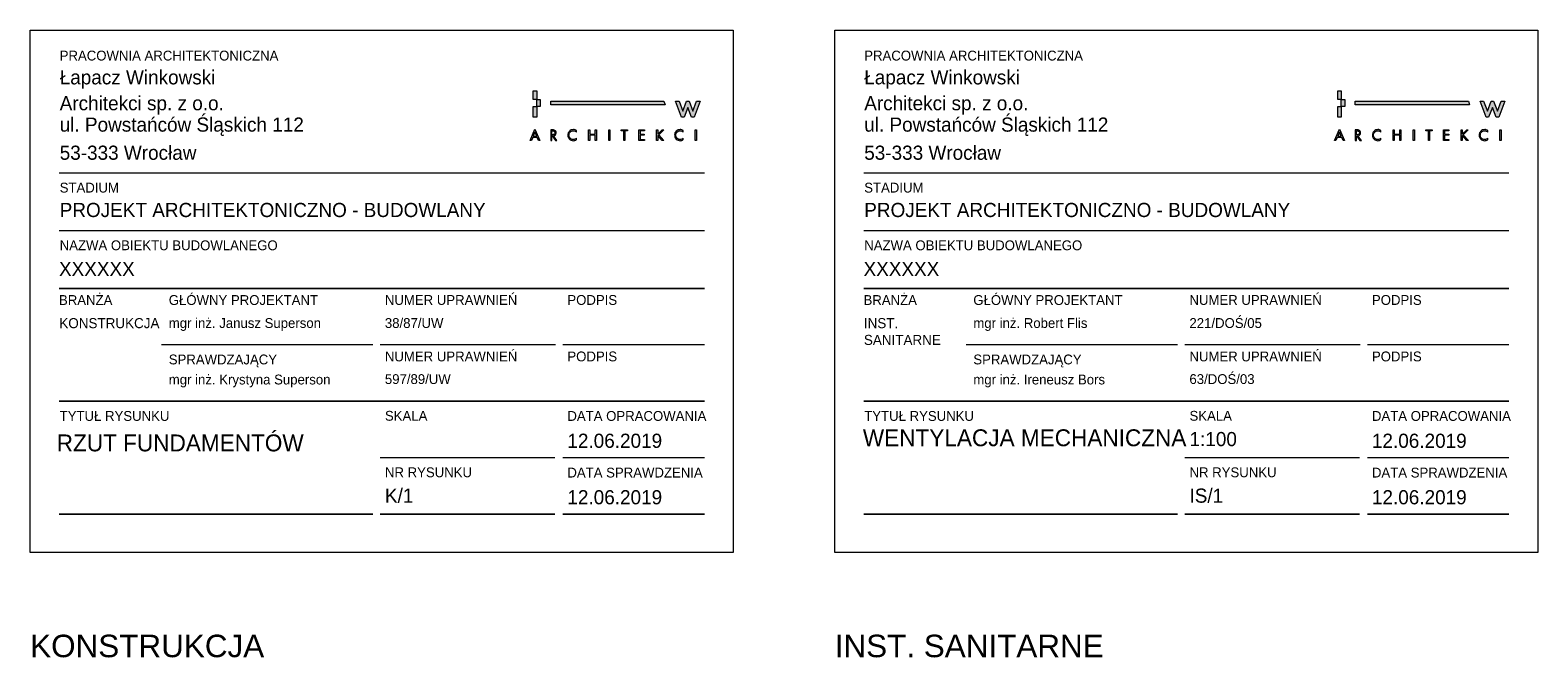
# Model space of a CAD drawing. Header units: centimetres. Extents: x 0 to 8068, y -312 to 10136.
# Tile 9 of 14: x 4441 to 4655, y 9793 to 9882. Entities that reach past the tile are written whole.
import ezdxf
from ezdxf.enums import TextEntityAlignment as Align

# ---------------------------------------------------------------- set-up
doc = ezdxf.new("R2010")
doc.units = ezdxf.units.CM
doc.layers.get('0').update_dxf_attribs({"lineweight": 13})
doc.layers.add('!_NIEDRUKOWALNE', color=213, linetype='Continuous', lineweight=13, plot=False)
doc.layers.add('0_TABELKA', color=7, linetype='Continuous', lineweight=9)
doc.layers.add('IE_SYMBOLE', color=7, linetype='Continuous', lineweight=13, true_color=0xfe0000)
doc.styles.add('100 ARIAL', font='arial.ttf', dxfattribs={"height": 16})
doc.styles.add('100 Jost1', font='txt')
doc.styles.add('200 ARIAL', font='arial.ttf', dxfattribs={"height": 32})

# ---------------------------------------------------------------- blocks, each defined once
blk = doc.blocks.new('LOGO ŁWA')
at = {"true_color": 0x224b90}
h = blk.add_hatch(color=167, dxfattribs=at)
h.paths.add_polyline_path([(6, 2.6), (2.2, 2.6), (1.1, 0), (0, 0), (4.1, 9.5), (8.2, 0), (7.1, 0)])
h.paths.add_polyline_path([(5.6, 3.5), (4.1, 7.1), (2.6, 3.5)])
edge = h.paths.add_edge_path()
edge.add_spline(control_points=[(18.4, 8.1), (18.4, 8.1), (18.4, 4.8), (18.4, 4.8), (18.4, 4.8), (18.7, 4.8), (18.7, 4.8), (19, 4.8), (19.3, 4.9), (19.5, 4.9), (19.8, 4.9), (20, 5), (20.3, 5.1), (20.5, 5.2), (20.7, 5.4), (20.8, 5.6), (20.9, 5.8), (21, 6.1), (21, 6.5), (21, 6.7), (20.9, 7), (20.8, 7.2), (20.8, 7.4), (20.7, 7.6), (20.5, 7.7), (20.4, 7.8), (20.2, 7.9), (20, 7.9), (19.8, 8), (19.6, 8), (19.4, 8.1), (19.2, 8.1), (19, 8.1), (18.7, 8.1), (18.7, 8.1), (18.4, 8.1), (18.4, 8.1)], knot_values=[0, 0, 0, 0, 1, 1, 1, 2, 2, 2, 3, 3, 3, 4, 4, 4, 5, 5, 5, 6, 6, 6, 7, 7, 7, 8, 8, 8, 9, 9, 9, 10, 10, 10, 11, 11, 11, 12, 12, 12, 12], degree=3, periodic=0)
edge = h.paths.add_edge_path()
edge.add_spline(control_points=[(18.4, 4), (18.4, 4), (18.4, 0), (18.4, 0), (18.4, 0), (17.4, 0), (17.4, 0), (17.4, 0), (17.4, 9), (17.4, 9), (17.4, 9), (18.7, 9), (18.7, 9), (19.2, 9), (19.6, 9), (19.9, 8.9), (20.3, 8.8), (20.6, 8.7), (21, 8.5), (21.3, 8.4), (21.5, 8.1), (21.7, 7.8), (21.9, 7.4), (22, 7), (22, 6.5), (22, 5.8), (21.8, 5.3), (21.4, 4.8), (21, 4.4), (20.4, 4.1), (19.7, 4), (19.7, 4), (22.6, 0), (22.6, 0), (22.6, 0), (21.4, 0), (21.4, 0), (21.4, 0), (18.6, 4), (18.6, 4), (18.6, 4), (18.4, 4), (18.4, 4)], knot_values=[0, 0, 0, 0, 1, 1, 1, 2, 2, 2, 3, 3, 3, 4, 4, 4, 5, 5, 5, 6, 6, 6, 7, 7, 7, 8, 8, 8, 9, 9, 9, 10, 10, 10, 11, 11, 11, 12, 12, 12, 13, 13, 13, 14, 14, 14, 14], degree=3, periodic=0)
edge = h.paths.add_edge_path()
edge.add_spline(control_points=[(39.2, 8.3), (39.2, 8.3), (39.2, 7), (39.2, 7), (38.5, 7.8), (37.6, 8.2), (36.5, 8.2), (35.5, 8.2), (34.7, 7.9), (33.9, 7.1), (33.2, 6.4), (32.9, 5.5), (32.9, 4.5), (32.9, 3.5), (33.2, 2.6), (34, 1.9), (34.7, 1.1), (35.5, 0.8), (36.5, 0.8), (37.5, 0.8), (38.4, 1.2), (39.2, 2), (39.2, 2), (39.2, 0.7), (39.2, 0.7), (38.4, 0.1), (37.5, -0.2), (36.6, -0.2), (35.3, -0.2), (34.2, 0.3), (33.3, 1.2), (32.3, 2.1), (31.9, 3.2), (31.9, 4.5), (31.9, 5.8), (32.3, 6.9), (33.3, 7.8), (34.2, 8.7), (35.3, 9.2), (36.6, 9.2), (37.6, 9.2), (38.5, 8.9), (39.2, 8.3)], knot_values=[0, 0, 0, 0, 1, 1, 1, 2, 2, 2, 3, 3, 3, 4, 4, 4, 5, 5, 5, 6, 6, 6, 7, 7, 7, 8, 8, 8, 9, 9, 9, 10, 10, 10, 11, 11, 11, 12, 12, 12, 13, 13, 13, 14, 14, 14, 14], degree=3, periodic=0)
h.paths.add_polyline_path([(50.5, 5.4), (55.1, 5.4), (55.1, 9), (56.1, 9), (56.1, 0), (55.1, 0), (55.1, 4.4), (50.5, 4.4), (50.5, 0), (49.5, 0), (49.5, 9), (50.5, 9)])
h.paths.add_polyline_path([(67.5, 9), (67.5, 0), (66.5, 0), (66.5, 9)])
h.paths.add_polyline_path([(80.3, 8.1), (80.3, 0), (79.3, 0), (79.3, 8.1), (77.1, 8.1), (77.1, 9), (82.5, 9), (82.5, 8.1)])
h.paths.add_polyline_path([(92.1, 0), (92.1, 9), (96.7, 9), (96.7, 8.1), (93.1, 8.1), (93.1, 5.4), (96.6, 5.4), (96.6, 4.5), (93.1, 4.5), (93.1, 0.9), (96.7, 0.9), (96.7, 0)])
h.paths.add_polyline_path([(108, 5.2), (111.8, 9), (113.1, 9), (108.9, 4.8), (113.3, 0), (111.9, 0), (108.2, 4.1), (108, 3.9), (108, 0), (107, 0), (107, 9), (108, 9)])
edge = h.paths.add_edge_path()
edge.add_spline(control_points=[(129.6, 8.3), (129.6, 8.3), (129.6, 7), (129.6, 7), (128.9, 7.8), (127.9, 8.2), (126.9, 8.2), (125.9, 8.2), (125.1, 7.9), (124.3, 7.1), (123.6, 6.4), (123.3, 5.5), (123.3, 4.5), (123.3, 3.5), (123.6, 2.6), (124.3, 1.9), (125.1, 1.1), (125.9, 0.8), (126.9, 0.8), (127.9, 0.8), (128.8, 1.2), (129.6, 2), (129.6, 2), (129.6, 0.7), (129.6, 0.7), (128.8, 0.1), (127.9, -0.2), (127, -0.2), (125.7, -0.2), (124.6, 0.3), (123.7, 1.2), (122.7, 2.1), (122.3, 3.2), (122.3, 4.5), (122.3, 5.8), (122.7, 6.9), (123.7, 7.8), (124.6, 8.7), (125.7, 9.2), (127, 9.2), (128, 9.2), (128.8, 8.9), (129.6, 8.3)], knot_values=[0, 0, 0, 0, 1, 1, 1, 2, 2, 2, 3, 3, 3, 4, 4, 4, 5, 5, 5, 6, 6, 6, 7, 7, 7, 8, 8, 8, 9, 9, 9, 10, 10, 10, 11, 11, 11, 12, 12, 12, 13, 13, 13, 14, 14, 14, 14], degree=3, periodic=0)
h.paths.add_polyline_path([(140.8, 9), (140.8, 0), (139.8, 0), (139.8, 9)])
h.paths.add_polyline_path([(2.6, 28.6), (5.6, 28.6), (5.6, 19.6), (4.1, 19.6), (2.6, 19.6)])
h.paths.add_polyline_path([(2.6, 42.1), (5.6, 42.1), (5.6, 34.6), (2.6, 34.6)])
h.paths.add_polyline_path([(17.4, 33.1), (113.2, 33.1), (114.2, 30.1), (17.4, 30.1)])
h.paths.add_polyline_path([(5.6, 34.6), (8.5, 34.6), (8.5, 28.6), (5.6, 28.6)])
h.paths.add_polyline_path([(138.9, 19.6), (136.6, 19.6), (133.5, 28), (130.3, 19.6), (128.1, 19.6), (123.1, 33.1), (126.1, 33.1), (129.3, 24.7), (132.5, 33.1), (134.5, 33.1), (137.7, 24.7), (140.8, 33.1), (143.9, 33.1)])
at = {"color": 167, "lineweight": 0, "true_color": 0x224b90}
for points in [[(2.6, 42.1), (5.6, 42.1), (5.6, 34.6), (2.6, 34.6), (2.6, 42.1)], [(2.6, 28.6), (5.6, 28.6), (5.6, 19.6), (4.1, 19.6), (2.6, 19.6), (2.6, 28.6)], [(5.6, 34.6), (8.5, 34.6), (8.5, 28.6), (5.6, 28.6), (5.6, 34.6)], [(17.4, 33.1), (113.2, 33.1), (114.2, 30.1), (17.4, 30.1), (17.4, 33.1)], [(138.9, 19.6), (136.6, 19.6), (133.5, 28), (130.3, 19.6), (128.1, 19.6), (123.1, 33.1), (126.1, 33.1), (129.3, 24.7), (132.5, 33.1), (134.5, 33.1), (137.7, 24.7), (140.8, 33.1), (143.9, 33.1), (138.9, 19.6)], [(6, 2.6), (2.2, 2.6), (1.1, 0), (0, 0), (4.1, 9.5), (8.2, 0), (7.1, 0), (6, 2.6)], [(5.6, 3.5), (4.1, 7.1), (2.6, 3.5), (5.6, 3.5)], [(50.5, 5.4), (55.1, 5.4), (55.1, 9), (56.1, 9), (56.1, 0), (55.1, 0), (55.1, 4.4), (50.5, 4.4), (50.5, 0), (49.5, 0), (49.5, 9), (50.5, 9), (50.5, 5.4)], [(67.5, 9), (67.5, 0), (66.5, 0), (66.5, 9), (67.5, 9)], [(80.3, 8.1), (80.3, 0), (79.3, 0), (79.3, 8.1), (77.1, 8.1), (77.1, 9), (82.5, 9), (82.5, 8.1), (80.3, 8.1)], [(92.1, 0), (92.1, 9), (96.7, 9), (96.7, 8.1), (93.1, 8.1), (93.1, 5.4), (96.6, 5.4), (96.6, 4.5), (93.1, 4.5), (93.1, 0.9), (96.7, 0.9), (96.7, 0), (92.1, 0)], [(108, 5.2), (111.8, 9), (113.1, 9), (108.9, 4.8), (113.3, 0), (111.9, 0), (108.2, 4.1), (108, 3.9), (108, 0), (107, 0), (107, 9), (108, 9), (108, 5.2)], [(140.8, 9), (140.8, 0), (139.8, 0), (139.8, 9), (140.8, 9)]]:
    blk.add_lwpolyline(points, dxfattribs=at)
for points, knots in [([(18.4, 4), (18.4, 4), (18.4, 0), (18.4, 0), (18.4, 0), (17.4, 0), (17.4, 0), (17.4, 0), (17.4, 9), (17.4, 9), (17.4, 9), (18.7, 9), (18.7, 9), (19.2, 9), (19.6, 9), (19.9, 8.9), (20.3, 8.8), (20.6, 8.7), (21, 8.5), (21.3, 8.4), (21.5, 8.1), (21.7, 7.8), (21.9, 7.4), (22, 7), (22, 6.5), (22, 5.8), (21.8, 5.3), (21.4, 4.8), (21, 4.4), (20.4, 4.1), (19.7, 4), (19.7, 4), (22.6, 0), (22.6, 0), (22.6, 0), (21.4, 0), (21.4, 0), (21.4, 0), (18.6, 4), (18.6, 4), (18.6, 4), (18.4, 4), (18.4, 4)], [0, 0, 0, 0, 1, 1, 1, 2, 2, 2, 3, 3, 3, 4, 4, 4, 5, 5, 5, 6, 6, 6, 7, 7, 7, 8, 8, 8, 9, 9, 9, 10, 10, 10, 11, 11, 11, 12, 12, 12, 13, 13, 13, 14, 14, 14, 14]), ([(18.4, 8.1), (18.4, 8.1), (18.4, 4.8), (18.4, 4.8), (18.4, 4.8), (18.7, 4.8), (18.7, 4.8), (19, 4.8), (19.3, 4.9), (19.5, 4.9), (19.8, 4.9), (20, 5), (20.3, 5.1), (20.5, 5.2), (20.7, 5.4), (20.8, 5.6), (20.9, 5.8), (21, 6.1), (21, 6.5), (21, 6.7), (20.9, 7), (20.8, 7.2), (20.8, 7.4), (20.7, 7.6), (20.5, 7.7), (20.4, 7.8), (20.2, 7.9), (20, 7.9), (19.8, 8), (19.6, 8), (19.4, 8.1), (19.2, 8.1), (19, 8.1), (18.7, 8.1), (18.7, 8.1), (18.4, 8.1), (18.4, 8.1)], [0, 0, 0, 0, 1, 1, 1, 2, 2, 2, 3, 3, 3, 4, 4, 4, 5, 5, 5, 6, 6, 6, 7, 7, 7, 8, 8, 8, 9, 9, 9, 10, 10, 10, 11, 11, 11, 12, 12, 12, 12]), ([(39.2, 8.3), (39.2, 8.3), (39.2, 7), (39.2, 7), (38.5, 7.8), (37.6, 8.2), (36.5, 8.2), (35.5, 8.2), (34.7, 7.9), (33.9, 7.1), (33.2, 6.4), (32.9, 5.5), (32.9, 4.5), (32.9, 3.5), (33.2, 2.6), (34, 1.9), (34.7, 1.1), (35.5, 0.8), (36.5, 0.8), (37.5, 0.8), (38.4, 1.2), (39.2, 2), (39.2, 2), (39.2, 0.7), (39.2, 0.7), (38.4, 0.1), (37.5, -0.2), (36.6, -0.2), (35.3, -0.2), (34.2, 0.3), (33.3, 1.2), (32.3, 2.1), (31.9, 3.2), (31.9, 4.5), (31.9, 5.8), (32.3, 6.9), (33.3, 7.8), (34.2, 8.7), (35.3, 9.2), (36.6, 9.2), (37.6, 9.2), (38.5, 8.9), (39.2, 8.3)], [0, 0, 0, 0, 1, 1, 1, 2, 2, 2, 3, 3, 3, 4, 4, 4, 5, 5, 5, 6, 6, 6, 7, 7, 7, 8, 8, 8, 9, 9, 9, 10, 10, 10, 11, 11, 11, 12, 12, 12, 13, 13, 13, 14, 14, 14, 14]), ([(129.6, 8.3), (129.6, 8.3), (129.6, 7), (129.6, 7), (128.9, 7.8), (127.9, 8.2), (126.9, 8.2), (125.9, 8.2), (125.1, 7.9), (124.3, 7.1), (123.6, 6.4), (123.3, 5.5), (123.3, 4.5), (123.3, 3.5), (123.6, 2.6), (124.3, 1.9), (125.1, 1.1), (125.9, 0.8), (126.9, 0.8), (127.9, 0.8), (128.8, 1.2), (129.6, 2), (129.6, 2), (129.6, 0.7), (129.6, 0.7), (128.8, 0.1), (127.9, -0.2), (127, -0.2), (125.7, -0.2), (124.6, 0.3), (123.7, 1.2), (122.7, 2.1), (122.3, 3.2), (122.3, 4.5), (122.3, 5.8), (122.7, 6.9), (123.7, 7.8), (124.6, 8.7), (125.7, 9.2), (127, 9.2), (128, 9.2), (128.8, 8.9), (129.6, 8.3)], [0, 0, 0, 0, 1, 1, 1, 2, 2, 2, 3, 3, 3, 4, 4, 4, 5, 5, 5, 6, 6, 6, 7, 7, 7, 8, 8, 8, 9, 9, 9, 10, 10, 10, 11, 11, 11, 12, 12, 12, 13, 13, 13, 14, 14, 14, 14])]:
    blk.add_open_spline(points, degree=3, knots=knots, dxfattribs=at)
blk = doc.blocks.new('_0_TABELKA_PAB_KONSTR+SPR')
at = {"layer": '!_NIEDRUKOWALNE'}
blk.add_lwpolyline([(0, 74.24), (99.98, 74.24), (99.98, 0), (0, 0)], close=True, dxfattribs=at)
at = {"layer": '0_TABELKA', "color": 9, "true_color": 0xbabfcb}
for points in [[(4.1, 53.93, 0.22, 0.22, 0), (95.89, 53.93, 0, 0, 0)], [(4.1, 45.73, 0.22, 0.22, 0), (95.89, 45.73, 0, 0, 0)], [(4.1, 37.52, 0.22, 0.22, 0), (95.89, 37.52, 0, 0, 0)], [(4.1, 37.52, 0.22, 0.22, 0), (95.89, 37.52, 0, 0, 0)], [(18.67, 29.52, 0.22, 0.22, 0), (48.75, 29.52, 0.22, 0.22, 0)], [(49.75, 29.52, 0.22, 0.22, 0), (74.73, 29.52, 0.22, 0.22, 0)], [(75.73, 29.52, 0.22, 0.22, 0), (95.89, 29.52, 0, 0, 0)], [(4.1, 21.52, 0.22, 0.22, 0), (95.89, 21.52, 0.22, 0.22, 0)], [(4.1, 21.49, 0.22, 0.22, 0), (41.72, 21.49, 0, 0, 0)], [(4.1, 21.49, 0.22, 0.22, 0), (95.89, 21.49, 0.22, 0.22, 0)], [(42.79, 21.49, 0.22, 0.22, 0), (95.89, 21.49, 0.22, 0.22, 0)], [(49.75, 13.46, 0.22, 0.22, 0), (74.65, 13.46, 0, 0, 0)], [(75.73, 13.46, 0.22, 0.22, 0), (95.89, 13.46, 0, 0, 0)], [(4.1, 5.43, 0.22, 0.22, 0), (48.75, 5.43, 0.22, 0.22, 0)], [(49.75, 5.43, 0.22, 0.22, 0), (74.65, 5.43, 0, 0, 0)], [(75.73, 5.43, 0.22, 0.22, 0), (95.89, 5.43, 0, 0, 0)]]:
    blk.add_lwpolyline(points, format="xyseb", dxfattribs=at)
at = {"layer": '0_TABELKA', "color": 167, "true_color": 0x224b90, "xscale": 0.1679856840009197, "yscale": 0.1679856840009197, "zscale": 0.1679856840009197}
blk.add_blockref('LOGO ŁWA', (71.09, 58.56), dxfattribs=at)
at = {"layer": '0_TABELKA', "color": 167, "true_color": 0x234b90}
for s, insert, char_height, width, attachment_point, style in [('\\fJost* 400 Book|b0|i0;PRACOWNIA ARCHITEKTONICZNA', (4.2, 71.32), 1.4, 38.808, 1, '100 Jost1'), ('\\c5450777;\\fJost* 400 Book|b0|i0|c238;Łapacz Winkowski', (4.2, 68.54), 2.013, 38.808, 1, '100 ARIAL'), ('\\c5450777;\\fJost* 400 Book|b0|i0;Architekci sp. z o.o.', (4.2, 64.86), 2.013, 38.808, 1, '100 Jost1'), ('\\c5450777;\\fJost* 400 Book|b0|i0|c238;ul. Powstańców Śląskich 112', (4.2, 61.82), 2.013, 38.808, 1, '100 Jost1'), ('\\c5450777;\\fJost* 400 Book|b0|i0|c238;53-333 Wrocław', (4.2, 57.82), 2.013, 38.808, 1, '100 ARIAL'), ('\\fJost* 400 Book|b0|i0;STADIUM', (4.2, 52.55), 1.4, 38.808, 1, '100 Jost1'), ('\\c5450777;\\fJost* 400 Book|b0|i0;PROJEKT ARCHITEKTONICZNO - BUDOWLANY', (4.2, 49.68), 2.013, 63.6873, 1, '100 Jost1'), ('\\fJost* 400 Book|b0|i0;NAZWA OBIEKTU BUDOWLANEGO', (4.2, 44.35), 1.4, 38.808, 1, '100 Jost1'), ('\\c5450777;\\fJost* 400 Book|b0|i0|c238;XXXXXX', (4.1, 41.3), 2.013, 448.9878, 1, '100 Jost1'), ('\\fJost* 400 Book|b0|i0;BRAN\\fJost* 400 Book|b0|i0|c238;ŻA', (4.1, 36.57), 1.4, 38.808, 1, '100 Jost1'), ('\\fJost* 400 Book|b0|i0;G\\fJost* 400 Book|b0|i0|c238;ŁÓWNY PROJEKTANT', (19.71, 36.57), 1.4, 38.808, 1, '100 Jost1'), ('\\fJost* 400 Book|b0|i0|c238;NUMER UPRAWNIEŃ', (50.44, 36.58), 1.4, 38.808, 1, '100 Jost1'), ('\\fJost* 400 Book|b0|i0|c238;PODPIS', (76.39, 36.58), 1.4, 38.808, 1, '100 Jost1'), ('\\c5450777;\\fJost* 400 Book|b0|i0|c238;KONSTRUKCJA', (4.15, 33.3), 1.43, 65.8961, 1, '100 Jost1'), ('\\c5450777;\\fJost* 400 Book|b0|i0|c238;mgr inż. Janusz Superson', (19.71, 33.3), 1.4, 65.8961, 1, '100 Jost1'), ('\\c5450777;\\fJost* 400 Book|b0|i0;38/87/UW', (50.44, 33.3), 1.4, 38.808, 1, '100 Jost1'), ('\\fJost* 400 Book|b0|i0;SPRAWDZAJ\\fJost* 400 Book|b0|i0|c238;ĄCY', (19.71, 28.12), 1.4, 38.808, 1, '100 Jost1'), ('\\fJost* 400 Book|b0|i0|c238;NUMER UPRAWNIEŃ', (50.44, 28.55), 1.4, 38.808, 1, '100 Jost1'), ('\\fJost* 400 Book|b0|i0|c238;PODPIS', (76.39, 28.55), 1.4, 38.808, 1, '100 Jost1'), ('\\c5450777;\\fJost* 400 Book|b0|i0|c238;mgr inż. Krystyna Superson', (19.71, 25.27), 1.4, 65.8947, 1, '100 Jost1'), ('\\c5450777;\\fJost* 400 Book|b0|i0;597/89/UW', (50.44, 25.33), 1.4, 38.808, 1, '100 Jost1'), ('\\fJost* 400 Book|b0|i0|c238;TYTUŁ RYSUNKU', (4.2, 20.09), 1.4, 38.808, 1, '100 Jost1'), ('\\fJost* 400 Book|b0|i0|c238;SKALA', (50.45, 20.11), 1.4, 38.808, 1, '100 Jost1'), ('\\fJost* 400 Book|b0|i0|c238;DATA OPRACOWANIA', (76.39, 19.38), 1.4, 38.808, 4, '100 Jost1'), ('\\c5450777;\\fJost* 400 Book|b0|i0;12.06.2019', (76.39, 15.85), 2.013, 38.808, 4, '100 Jost1'), ('\\fJost* 400 Book|b0|i0|c238;NR RYSUNKU', (50.45, 12.08), 1.4, 38.808, 1, '100 Jost1'), ('DATA SPRAWDZENIA', (76.39, 11.33), 1.4, 38.808, 4, '100 Jost1'), ('\\c5450777;\\fJost* 400 Book|b0|i0;12.06.2019', (76.39, 7.82), 2.013, 38.808, 4, '100 Jost1')]:
    blk.add_mtext(s, dxfattribs=dict(at, insert=insert, char_height=char_height, width=width, attachment_point=attachment_point, style=style))
at = {"layer": '0_TABELKA', "color": 169, "true_color": 0x192c53, "style": '100 Jost1'}
for tag, height, p in [('TYT_RYS_001', 2.4, (4.04, 17.49)), ('SKALA', 2.01, (50.45, 17.11)), ('NR', 2.01, (50.45, 9.07))]:
    blk.add_attdef(tag, text='', height=height, dxfattribs=at).set_placement(p, align=Align.TOP_LEFT)
blk = doc.blocks.new('_0_TABELKA_IS+SPR')
at = {"layer": '!_NIEDRUKOWALNE'}
blk.add_lwpolyline([(0, 74.24), (99.98, 74.24), (99.98, 0), (0, 0)], close=True, dxfattribs=at)
at = {"layer": '0_TABELKA', "color": 9, "true_color": 0xbabfcb}
for points in [[(4.1, 53.93, 0.22, 0.22, 0), (95.89, 53.93, 0, 0, 0)], [(4.1, 45.73, 0.22, 0.22, 0), (95.89, 45.73, 0, 0, 0)], [(4.1, 37.52, 0.22, 0.22, 0), (95.89, 37.52, 0, 0, 0)], [(4.1, 37.52, 0.22, 0.22, 0), (95.89, 37.52, 0, 0, 0)], [(18.67, 29.52, 0.22, 0.22, 0), (48.75, 29.52, 0.22, 0.22, 0)], [(49.75, 29.52, 0.22, 0.22, 0), (74.73, 29.52, 0.22, 0.22, 0)], [(75.73, 29.52, 0.22, 0.22, 0), (95.89, 29.52, 0, 0, 0)], [(4.1, 21.52, 0.22, 0.22, 0), (95.89, 21.52, 0.22, 0.22, 0)], [(4.1, 21.49, 0.22, 0.22, 0), (41.72, 21.49, 0, 0, 0)], [(4.1, 21.49, 0.22, 0.22, 0), (95.89, 21.49, 0.22, 0.22, 0)], [(42.79, 21.49, 0.22, 0.22, 0), (95.89, 21.49, 0.22, 0.22, 0)], [(49.75, 13.46, 0.22, 0.22, 0), (74.65, 13.46, 0, 0, 0)], [(75.73, 13.46, 0.22, 0.22, 0), (95.89, 13.46, 0, 0, 0)], [(4.1, 5.43, 0.22, 0.22, 0), (48.75, 5.43, 0.22, 0.22, 0)], [(49.75, 5.43, 0.22, 0.22, 0), (74.65, 5.43, 0, 0, 0)], [(75.73, 5.43, 0.22, 0.22, 0), (95.89, 5.43, 0, 0, 0)]]:
    blk.add_lwpolyline(points, format="xyseb", dxfattribs=at)
at = {"layer": '0_TABELKA', "color": 167, "true_color": 0x224b90, "xscale": 0.1679856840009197, "yscale": 0.1679856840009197, "zscale": 0.1679856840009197}
blk.add_blockref('LOGO ŁWA', (71.09, 58.56), dxfattribs=at)
at = {"layer": '0_TABELKA', "color": 167, "true_color": 0x234b90}
for s, insert, char_height, width, attachment_point, style in [('\\fJost* 400 Book|b0|i0;PRACOWNIA ARCHITEKTONICZNA', (4.2, 71.32), 1.4, 38.808, 1, '100 Jost1'), ('\\c5450777;\\fJost* 400 Book|b0|i0|c238;Łapacz Winkowski', (4.2, 68.54), 2.013, 38.808, 1, '100 ARIAL'), ('\\c5450777;\\fJost* 400 Book|b0|i0;Architekci sp. z o.o.', (4.2, 64.86), 2.013, 38.808, 1, '100 Jost1'), ('\\c5450777;\\fJost* 400 Book|b0|i0|c238;ul. Powstańców Śląskich 112', (4.2, 61.82), 2.013, 38.808, 1, '100 Jost1'), ('\\c5450777;\\fJost* 400 Book|b0|i0|c238;53-333 Wrocław', (4.2, 57.82), 2.013, 38.808, 1, '100 ARIAL'), ('\\fJost* 400 Book|b0|i0;STADIUM', (4.2, 52.55), 1.4, 38.808, 1, '100 Jost1'), ('\\c5450777;\\fJost* 400 Book|b0|i0;PROJEKT ARCHITEKTONICZNO - BUDOWLANY', (4.2, 49.68), 2.013, 63.6873, 1, '100 Jost1'), ('\\fJost* 400 Book|b0|i0;NAZWA OBIEKTU BUDOWLANEGO', (4.2, 44.35), 1.4, 38.808, 1, '100 Jost1'), ('\\c5450777;\\fJost* 400 Book|b0|i0|c238;XXXXXX', (4.1, 41.3), 2.013, 448.9878, 1, '100 Jost1'), ('\\fJost* 400 Book|b0|i0;BRAN\\fJost* 400 Book|b0|i0|c238;ŻA', (4.1, 36.57), 1.4, 38.808, 1, '100 Jost1'), ('\\fJost* 400 Book|b0|i0;G\\fJost* 400 Book|b0|i0|c238;ŁÓWNY PROJEKTANT', (19.71, 36.57), 1.4, 38.808, 1, '100 Jost1'), ('\\fJost* 400 Book|b0|i0|c238;NUMER UPRAWNIEŃ', (50.44, 36.58), 1.4, 38.808, 1, '100 Jost1'), ('\\fJost* 400 Book|b0|i0|c238;PODPIS', (76.39, 36.58), 1.4, 38.808, 1, '100 Jost1'), ('\\c5450777;\\fJost* 400 Book|b0|i0|c238;INST.\\PSANITARNE', (4.15, 33.3), 1.43, 65.8961, 1, '100 Jost1'), ('\\c5450777;\\fJost* 400 Book|b0|i0|c238;mgr inż. Robert Flis', (19.71, 33.3), 1.4, 65.8961, 1, '100 Jost1'), ('\\c5450777;\\fJost* 400 Book|b0|i0;221/DO\\fJost* 400 Book|b0|i0|c238;Ś/05', (50.44, 33.3), 1.4, 38.808, 1, '100 Jost1'), ('\\fJost* 400 Book|b0|i0;SPRAWDZAJ\\fJost* 400 Book|b0|i0|c238;ĄCY', (19.71, 28.12), 1.4, 38.808, 1, '100 Jost1'), ('\\fJost* 400 Book|b0|i0|c238;NUMER UPRAWNIEŃ', (50.44, 28.55), 1.4, 38.808, 1, '100 Jost1'), ('\\fJost* 400 Book|b0|i0|c238;PODPIS', (76.39, 28.55), 1.4, 38.808, 1, '100 Jost1'), ('\\c5450777;\\fJost* 400 Book|b0|i0|c238;mgr inż. Ireneusz Bors', (19.71, 25.27), 1.4, 65.8947, 1, '100 Jost1'), ('\\c5450777;\\fJost* 400 Book|b0|i0;63/DO\\fJost* 400 Book|b0|i0|c238;Ś/03', (50.44, 25.33), 1.4, 38.808, 1, '100 Jost1'), ('\\fJost* 400 Book|b0|i0|c238;TYTUŁ RYSUNKU', (4.2, 20.09), 1.4, 38.808, 1, '100 Jost1'), ('\\fJost* 400 Book|b0|i0|c238;SKALA', (50.45, 20.11), 1.4, 38.808, 1, '100 Jost1'), ('\\fJost* 400 Book|b0|i0|c238;DATA OPRACOWANIA', (76.39, 19.38), 1.4, 38.808, 4, '100 Jost1'), ('\\c5450777;\\fJost* 400 Book|b0|i0;12.06.2019', (76.39, 15.85), 2.013, 38.808, 4, '100 Jost1'), ('\\fJost* 400 Book|b0|i0|c238;NR RYSUNKU', (50.45, 12.08), 1.4, 38.808, 1, '100 Jost1'), ('DATA SPRAWDZENIA', (76.39, 11.33), 1.4, 38.808, 4, '100 Jost1'), ('\\c5450777;\\fJost* 400 Book|b0|i0;12.06.2019', (76.39, 7.82), 2.013, 38.808, 4, '100 Jost1')]:
    blk.add_mtext(s, dxfattribs=dict(at, insert=insert, char_height=char_height, width=width, attachment_point=attachment_point, style=style))
at = {"layer": '0_TABELKA', "color": 169, "true_color": 0x192c53, "style": '100 Jost1'}
for tag, height, p in [('TYT_RYS_001', 2.4, (4.04, 17.49)), ('SKALA', 2.01, (50.45, 17.11)), ('NR', 2.01, (50.45, 9.07))]:
    blk.add_attdef(tag, text='', height=height, dxfattribs=at).set_placement(p, align=Align.TOP_LEFT)

msp = doc.modelspace()

# ---------------------------------------------------------------- block references
at = {"layer": 'IE_SYMBOLE'}
ref = msp.add_blockref('_0_TABELKA_PAB_KONSTR+SPR', (4440.52, 9807.329), dxfattribs=at)
ref.add_attrib('NR', 'K/1', dxfattribs={"layer": '0_TABELKA', "color": 169, "true_color": 0x192c53, "height": 2.0147, "style": '100 Jost1'}).set_placement((4490.968, 9816.398), align=Align.TOP_LEFT)
ref.add_attrib('TYT_RYS_001', 'RZUT FUNDAMENTÓW', (4444.294, 9821.685), dxfattribs={"layer": '0_TABELKA', "color": 169, "true_color": 0x192c53, "height": 2.4, "style": '100 Jost1'})
ref = msp.add_blockref('_0_TABELKA_IS+SPR', (4554.92, 9807.329), dxfattribs=at)
ref.add_attrib('SKALA', '1:100', dxfattribs={"layer": '0_TABELKA', "color": 169, "true_color": 0x192c53, "height": 2.0147, "style": '100 Jost1'}).set_placement((4605.368, 9824.439), align=Align.TOP_LEFT)
ref.add_attrib('NR', 'IS/1', dxfattribs={"layer": '0_TABELKA', "color": 169, "true_color": 0x192c53, "height": 2.0147, "style": '100 Jost1'}).set_placement((4605.368, 9816.398), align=Align.TOP_LEFT)
ref.add_attrib('TYT_RYS_001', 'WENTYLACJA MECHANICZNA', (4558.922, 9822.419), dxfattribs={"layer": '0_TABELKA', "color": 169, "true_color": 0x192c53, "height": 2.4, "style": '100 Jost1'})

# ---------------------------------------------------------------- texts
at = {"color": 7, "char_height": 3.2, "width": 92.9109, "attachment_point": 4, "style": '200 ARIAL'}
for s, insert in [('KONSTRUKCJA', (4440.52, 9794)), ('INST. SANITARNE', (4554.92, 9794))]:
    msp.add_mtext(s, dxfattribs=dict(at, insert=insert))

doc.saveas('drawing.dxf')
